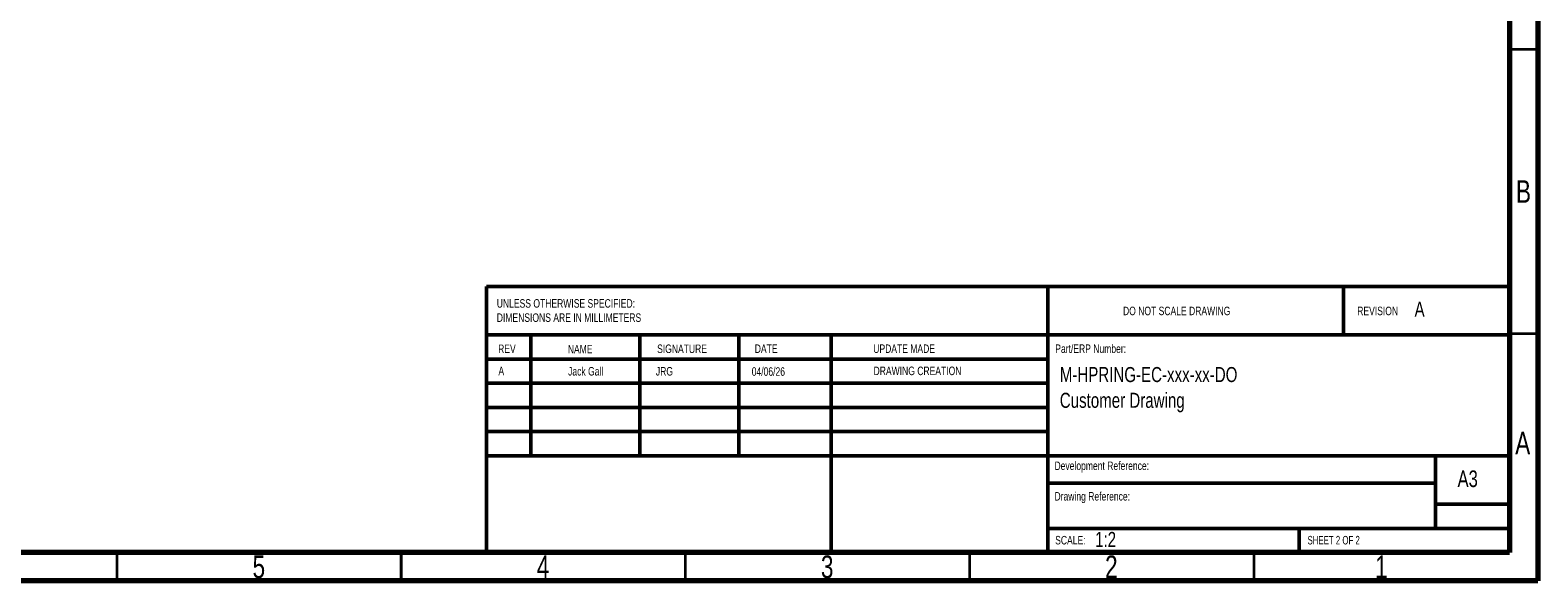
# Paper-space layout 'Sheet2' of a CAD drawing. Header units: millimetres. Extents: x 15 to 415, y 5 to 292.
# Tile 2 of 9: x 150 to 415, y 5 to 102. Entities that reach past the tile are written whole.
import ezdxf

# ---------------------------------------------------------------- set-up
doc = ezdxf.new("R2010")
doc.units = ezdxf.units.MM
doc.styles.add('SLDTEXTSTYLE0', font='TXT', dxfattribs={"width": 0.75})
doc.styles.add('SLDTEXTSTYLE1', font='TXT', dxfattribs={"width": 0.6875})

# ---------------------------------------------------------------- blocks, each defined once
blk = doc.blocks.new('SW_NOTE_0_8')
at = {"color": 0, "linetype": 'Continuous', "lineweight": 0, "char_height": 2.6458, "attachment_point": 1, "style": 'SLDTEXTSTYLE0'}
for s, insert in [('M-HPRING-EC-xxx-xx-DO', (0, 3.41)), ('Customer Drawing', (0, -1.12))]:
    blk.add_mtext(s, dxfattribs=dict(at, insert=insert))
blk = doc.blocks.new('SW_NOTE_0_10')
at = {"color": 0, "linetype": 'Continuous', "lineweight": 0, "char_height": 1.5, "attachment_point": 1, "style": 'SLDTEXTSTYLE0'}
for s, insert in [('UNLESS OTHERWISE SPECIFIED:', (0, 1.93)), ('DIMENSIONS ARE IN MILLIMETERS', (0, -0.57))]:
    blk.add_mtext(s, dxfattribs=dict(at, insert=insert))

psp = doc.layouts.new('Sheet2')

# ---------------------------------------------------------------- linework, layer by layer
at = {"color": 7, "linetype": 'Continuous', "lineweight": 70}
for p, q in [((415, 292), (415, 5)), ((410, 287), (410, 10)), ((410, 10), (20, 10)), ((415, 5), (15, 5))]:
    psp.add_line(p, q, dxfattribs=at)
at = {"color": 7, "linetype": 'Continuous', "lineweight": 35}
for p, q in [((410, 98.5), (415, 98.5)), ((410, 48.5), (415, 48.5)), ((165, 10), (165, 5)), ((215, 5), (215, 10)), ((215, 10), (215, 5)), ((265, 10), (265, 5)), ((315, 10), (315, 5)), ((365, 10), (365, 5))]:
    psp.add_line(p, q, dxfattribs=at)
at = {"color": 7, "linetype": 'Continuous', "lineweight": 50}
for p, q in [((230, 56.766928), (410, 56.766928)), ((230, 56.766928), (230, 10)), ((328.8, 56.766928), (328.8, 10)), ((380.8, 48.25), (380.8, 56.766928)), ((410, 48.25), (230, 48.25)), ((237.8, 48.25), (237.8, 27)), ((256.990952, 48.25), (256.990952, 27)), ((274.398926, 48.25), (274.398926, 27)), ((290.650684, 10), (290.650684, 48.25)), ((328.8, 44), (230, 44)), ((328.8, 39.75), (230, 39.75)), ((328.8, 35.5), (230, 35.5)), ((328.8, 31.25), (230, 31.25)), ((284.6, 27), (230, 27)), ((284.6, 27), (410, 27)), ((397, 14.25), (397, 27)), ((397, 22.182065), (328.8, 22.182065)), ((410, 18.5), (397, 18.5)), ((410, 14.198294), (328.8, 14.198294)), ((373, 10), (373, 14.25))]:
    psp.add_line(p, q, dxfattribs=at)

# ---------------------------------------------------------------- block references
at = {"color": 7, "linetype": 'Continuous', "lineweight": 0}
for name, p in [('SW_NOTE_0_10', (231.82269, 52.610089)), ('SW_NOTE_0_8', (330.886931, 39.191756))]:
    psp.add_blockref(name, p, dxfattribs=at)

# ---------------------------------------------------------------- texts
for s, insert, char_height, attachment_point, style in [('B', (412.470602, 75.456189), 3.96875, 2, 'SLDTEXTSTYLE0'), ('DO NOT SCALE DRAWING', (342.009655, 53.217477), 1.5, 1, 'SLDTEXTSTYLE0'), ('REVISION', (383.222265, 53.217477), 1.5, 1, 'SLDTEXTSTYLE0'), ('A', (393.310128, 54.100494), 2.645833, 1, 'SLDTEXTSTYLE0'), ('REV', (232.062269, 46.561756), 1.5, 1, 'SLDTEXTSTYLE0'), ('NAME', (244.322239, 46.501483), 1.5, 1, 'SLDTEXTSTYLE0'), ('SIGNATURE', (260.033588, 46.561756), 1.5, 1, 'SLDTEXTSTYLE0'), ('DATE', (277.214702, 46.576179), 1.5, 1, 'SLDTEXTSTYLE0'), ('UPDATE MADE', (298.065442, 46.576179), 1.5, 1, 'SLDTEXTSTYLE0'), ('Part/ERP Number:', (330.090161, 46.576179), 1.5, 1, 'SLDTEXTSTYLE0'), ('A', (232.114948, 42.664773), 1.5, 1, 'SLDTEXTSTYLE0'), ('Jack Gall', (244.374918, 42.6045), 1.5, 1, 'SLDTEXTSTYLE0'), ('JRG', (259.815715, 42.6045), 1.5, 1, 'SLDTEXTSTYLE0'), ('04/06/26', (276.68184, 42.560516), 1.5, 1, 'SLDTEXTSTYLE0'), ('DRAWING CREATION', (298.11812, 42.679196), 1.5, 1, 'SLDTEXTSTYLE0'), ('A', (412.339688, 31.206189), 3.96875, 2, 'SLDTEXTSTYLE0'), ('Development Reference:', (329.953002, 25.986056), 1.5, 1, 'SLDTEXTSTYLE0'), ('A3', (400.871156, 24.406389), 2.9104167, 1, 'SLDTEXTSTYLE0'), ('Drawing Reference:', (329.953002, 20.617695), 1.5, 1, 'SLDTEXTSTYLE0'), ('1:2', (337.098363, 13.601362), 2.6458333, 1, 'SLDTEXTSTYLE0'), ('SCALE:', (330.073966, 12.900087), 1.5, 1, 'SLDTEXTSTYLE0'), ('SHEET 2 OF 2', (374.478294, 12.900087), 1.5, 1, 'SLDTEXTSTYLE1'), ('5', (189.960037, 9.456189), 3.96875, 2, 'SLDTEXTSTYLE0'), ('4', (239.960037, 9.456189), 3.96875, 2, 'SLDTEXTSTYLE0'), ('3', (289.960037, 9.456189), 3.96875, 2, 'SLDTEXTSTYLE0'), ('2', (339.960037, 9.456189), 3.96875, 2, 'SLDTEXTSTYLE0'), ('1', (387.460037, 9.456189), 3.96875, 2, 'SLDTEXTSTYLE0')]:
    psp.add_mtext(s, dxfattribs=dict(at, insert=insert, char_height=char_height, attachment_point=attachment_point, style=style))

doc.saveas('drawing.dxf')
